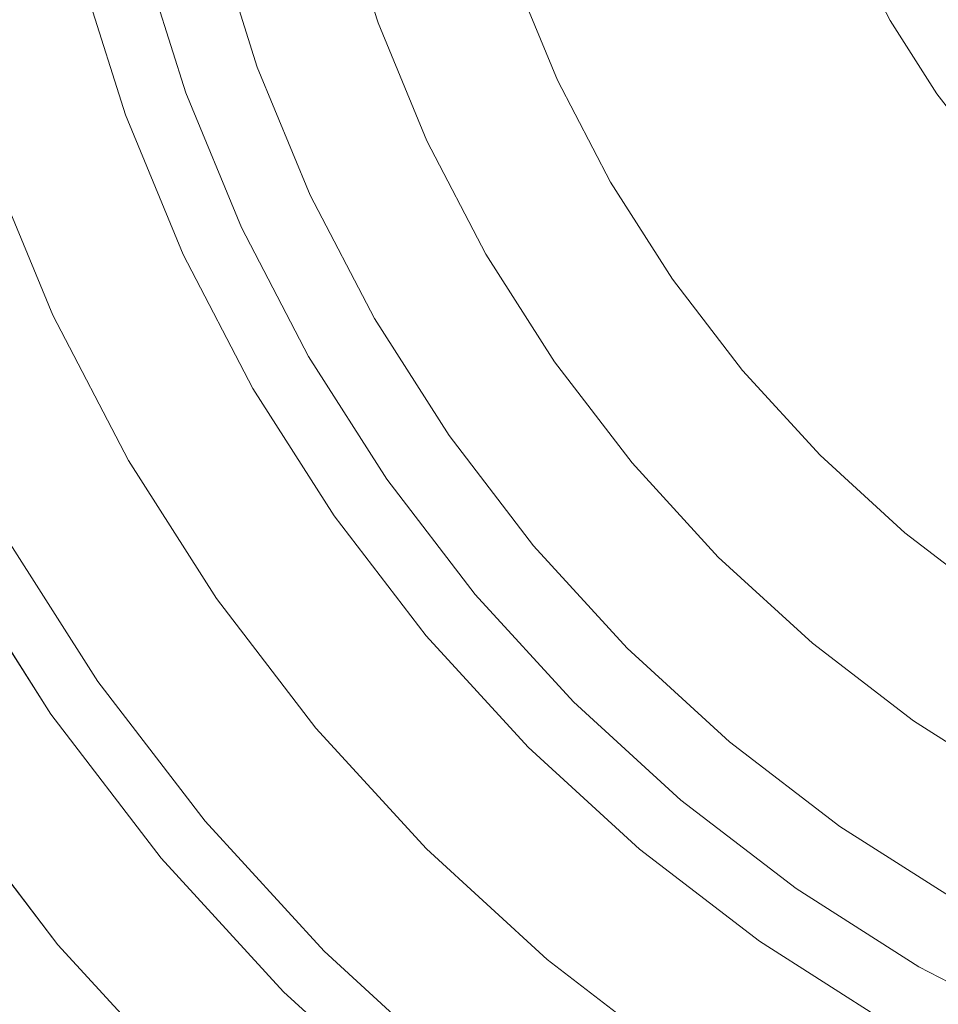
# Model space of a CAD drawing. Header units: millimetres. Extents: x -270 to 270, y -255 to 255.
# Tile 13 of 39: x -41 to -20, y -24 to -2. Entities that reach past the tile are written whole.
import ezdxf

# ---------------------------------------------------------------- set-up
doc = ezdxf.new("R2010")
doc.units = ezdxf.units.MM
doc.layers.add('LUCIDO_1', color=1, linetype='Continuous', lineweight=20, true_color=0xff0000)
doc.layers.add('Nessuna', color=7, linetype='Continuous', lineweight=9)

# ---------------------------------------------------------------- blocks, each defined once
blk = doc.blocks.new('Group')
at = {"layer": 'Nessuna', "color": 140, "linetype": 'Continuous', "lineweight": 9, "true_color": 0x00aaff, "transparency": 33554687}
for points, invisible_edges in [([(-38.698, -3.722, -98.064), (-39.747, -0.394, -98.064), (-23.327, 4.006, -98.064), (-22.723, 2.092, -98.064)], 10), ([(-38.314, -0.01, -70.634), (-39.041, 3.271, -70.634), (-51.434, 1.085, -69.614), (-50.469, -3.267, -69.614)], 10), ([(-37.363, -6.946, -98.064), (-38.698, -3.722, -98.064), (-22.723, 2.092, -98.064), (-21.955, 0.239, -98.064)], 10), ([(-21.955, 0.239, -93.064), (-22.723, 2.092, -93.064), (-29.733, -0.459, -87.074), (-28.716, -2.914, -87.074)], 10), ([(-32.86, -1.597, -82.112), (-33.747, 1.214, -82.112), (-36.617, 0.445, -72.06), (-35.653, -2.614, -72.06)], 10), ([(-32.596, -1.501, -82.932), (-33.475, 1.287, -82.932), (-33.747, 1.214, -82.112), (-32.86, -1.597, -82.112)], 11), ([(-36.4, -2.886, -70.972), (-37.385, 0.239, -70.972), (-37.526, 0.201, -70.882), (-36.537, -2.935, -70.882)], 15), ([(-36.271, -2.838, -71.075), (-37.252, 0.275, -71.075), (-37.385, 0.239, -70.972), (-36.4, -2.886, -70.972)], 15), ([(-21.955, 0.239, -98.064), (-21.029, -1.541, -98.064), (-35.751, -10.041, -98.064), (-37.363, -6.946, -98.064)], 10), ([(-36.15, -2.794, -71.189), (-37.128, 0.308, -71.189), (-37.252, 0.275, -71.075), (-36.271, -2.838, -71.075)], 15), ([(-36.039, -2.754, -71.313), (-37.014, 0.339, -71.313), (-37.128, 0.308, -71.189), (-36.15, -2.794, -71.189)], 15), ([(-35.938, -2.717, -71.447), (-36.91, 0.366, -71.447), (-37.014, 0.339, -71.313), (-36.039, -2.754, -71.313)], 15), ([(-35.848, -2.685, -71.59), (-36.818, 0.391, -71.59), (-36.91, 0.366, -71.447), (-35.938, -2.717, -71.447)], 15), ([(-35.771, -2.656, -71.741), (-36.738, 0.412, -71.741), (-36.818, 0.391, -71.59), (-35.848, -2.685, -71.59)], 15), ([(-35.705, -2.633, -71.898), (-36.671, 0.43, -71.898), (-36.738, 0.412, -71.741), (-35.771, -2.656, -71.741)], 15), ([(-35.653, -2.614, -72.06), (-36.617, 0.445, -72.06), (-36.671, 0.43, -71.898), (-35.705, -2.633, -71.898)], 14), ([(-21.029, -1.541, -93.064), (-21.955, 0.239, -93.064), (-28.716, -2.914, -87.074), (-27.489, -5.271, -87.074)], 10), ([(-21.029, -1.541, -93.064), (-21.029, -1.541, -98.064), (-21.955, 0.239, -98.064), (-21.955, 0.239, -93.064)], 5), ([(-37.143, -3.156, -70.655), (-38.149, 0.034, -70.655), (-38.314, -0.01, -70.634), (-37.304, -3.214, -70.634)], 11), ([(-36.986, -3.099, -70.691), (-37.987, 0.078, -70.691), (-38.149, 0.034, -70.655), (-37.143, -3.156, -70.655)], 15), ([(-36.831, -3.042, -70.741), (-37.828, 0.12, -70.741), (-37.987, 0.078, -70.691), (-36.986, -3.099, -70.691)], 15), ([(-36.681, -2.988, -70.805), (-37.674, 0.162, -70.805), (-37.828, 0.12, -70.741), (-36.831, -3.042, -70.741)], 15), ([(-36.537, -2.935, -70.882), (-37.526, 0.201, -70.882), (-37.674, 0.162, -70.805), (-36.681, -2.988, -70.805)], 15), ([(-37.304, -3.214, -70.634), (-38.314, -0.01, -70.634), (-50.469, -3.267, -69.614), (-49.129, -7.518, -69.614)], 10), ([(-41.818, -4.857, -92.559), (-42.954, -1.253, -92.559), (-39.747, -0.394, -98.064), (-38.698, -3.722, -98.064)], 10), ([(-29.306, -3.189, -86.503), (-30.345, -0.682, -86.503), (-30.908, -0.887, -85.877), (-29.85, -3.442, -85.877)], 15), ([(-28.716, -2.914, -87.074), (-29.733, -0.459, -87.074), (-30.345, -0.682, -86.503), (-29.306, -3.189, -86.503)], 14), ([(-29.85, -3.442, -85.877), (-30.908, -0.887, -85.877), (-31.419, -1.072, -85.202), (-30.342, -3.672, -85.202)], 15), ([(-30.342, -3.672, -85.202), (-31.419, -1.072, -85.202), (-31.872, -1.238, -84.482), (-30.779, -3.876, -84.482)], 15), ([(-30.779, -3.876, -84.482), (-31.872, -1.238, -84.482), (-32.266, -1.381, -83.724), (-31.159, -4.053, -83.724)], 15), ([(-33.876, -12.984, -98.064), (-35.751, -10.041, -98.064), (-21.029, -1.541, -98.064), (-19.951, -3.233, -98.064)], 10), ([(-31.477, -4.201, -82.932), (-32.596, -1.501, -82.932), (-32.86, -1.597, -82.112), (-31.732, -4.32, -82.112)], 11), ([(-31.159, -4.053, -83.724), (-32.266, -1.381, -83.724), (-32.596, -1.501, -82.932), (-31.477, -4.201, -82.932)], 15), ([(-19.951, -3.233, -93.064), (-21.029, -1.541, -93.064), (-27.489, -5.271, -87.074), (-26.061, -7.512, -87.074)], 10), ([(-19.951, -3.233, -93.064), (-19.951, -3.233, -98.064), (-21.029, -1.541, -98.064), (-21.029, -1.541, -93.064)], 5), ([(-31.732, -4.32, -82.112), (-32.86, -1.597, -82.112), (-35.653, -2.614, -72.06), (-34.426, -5.576, -72.06)], 10), ([(-34.701, -5.704, -71.447), (-35.938, -2.717, -71.447), (-36.039, -2.754, -71.313), (-34.798, -5.75, -71.313)], 15), ([(-34.614, -5.664, -71.59), (-35.848, -2.685, -71.59), (-35.938, -2.717, -71.447), (-34.701, -5.704, -71.447)], 15), ([(-34.539, -5.629, -71.741), (-35.771, -2.656, -71.741), (-35.848, -2.685, -71.59), (-34.614, -5.664, -71.59)], 15), ([(-34.476, -5.6, -71.898), (-35.705, -2.633, -71.898), (-35.771, -2.656, -71.741), (-34.539, -5.629, -71.741)], 15), ([(-34.426, -5.576, -72.06), (-35.653, -2.614, -72.06), (-35.705, -2.633, -71.898), (-34.476, -5.6, -71.898)], 14), ([(-35.279, -5.974, -70.882), (-36.537, -2.935, -70.882), (-36.681, -2.988, -70.805), (-35.418, -6.039, -70.805)], 15), ([(-35.146, -5.912, -70.972), (-36.4, -2.886, -70.972), (-36.537, -2.935, -70.882), (-35.279, -5.974, -70.882)], 15), ([(-35.021, -5.854, -71.075), (-36.271, -2.838, -71.075), (-36.4, -2.886, -70.972), (-35.146, -5.912, -70.972)], 15), ([(-34.905, -5.8, -71.189), (-36.15, -2.794, -71.189), (-36.271, -2.838, -71.075), (-35.021, -5.854, -71.075)], 15), ([(-34.798, -5.75, -71.313), (-36.039, -2.754, -71.313), (-36.15, -2.794, -71.189), (-34.905, -5.8, -71.189)], 15), ([(-27.489, -5.271, -87.074), (-28.716, -2.914, -87.074), (-29.306, -3.189, -86.503), (-28.053, -5.596, -86.503)], 14), ([(-35.863, -6.247, -70.655), (-37.143, -3.156, -70.655), (-37.304, -3.214, -70.634), (-36.018, -6.319, -70.634)], 11), ([(-35.711, -6.176, -70.691), (-36.986, -3.099, -70.691), (-37.143, -3.156, -70.655), (-35.863, -6.247, -70.655)], 15), ([(-35.562, -6.106, -70.741), (-36.831, -3.042, -70.741), (-36.986, -3.099, -70.691), (-35.711, -6.176, -70.691)], 15), ([(-35.418, -6.039, -70.805), (-36.681, -2.988, -70.805), (-36.831, -3.042, -70.741), (-35.562, -6.106, -70.741)], 15), ([(-36.018, -6.319, -70.634), (-37.304, -3.214, -70.634), (-49.129, -7.518, -69.614), (-47.423, -11.637, -69.614)], 10), ([(-19.951, -3.233, -98.064), (-18.729, -4.825, -98.064), (-31.752, -15.753, -98.064), (-33.876, -12.984, -98.064)], 10), ([(-28.053, -5.596, -86.503), (-29.306, -3.189, -86.503), (-29.85, -3.442, -85.877), (-28.572, -5.896, -85.877)], 15), ([(-18.729, -4.825, -93.064), (-19.951, -3.233, -93.064), (-26.061, -7.512, -87.074), (-24.444, -9.62, -87.074)], 10), ([(-18.729, -4.825, -93.064), (-18.729, -4.825, -98.064), (-19.951, -3.233, -98.064), (-19.951, -3.233, -93.064)], 5), ([(-28.572, -5.896, -85.877), (-29.85, -3.442, -85.877), (-30.342, -3.672, -85.202), (-29.043, -6.168, -85.202)], 15), ([(-40.372, -8.349, -92.559), (-41.818, -4.857, -92.559), (-38.698, -3.722, -98.064), (-37.363, -6.946, -98.064)], 10), ([(-29.043, -6.168, -85.202), (-30.342, -3.672, -85.202), (-30.779, -3.876, -84.482), (-29.461, -6.409, -84.482)], 15), ([(-29.823, -6.618, -83.724), (-31.159, -4.053, -83.724), (-31.477, -4.201, -82.932), (-30.128, -6.794, -82.932)], 15), ([(-29.461, -6.409, -84.482), (-30.779, -3.876, -84.482), (-31.159, -4.053, -83.724), (-29.823, -6.618, -83.724)], 15), ([(-30.371, -6.935, -82.112), (-31.732, -4.32, -82.112), (-34.426, -5.576, -72.06), (-32.945, -8.421, -72.06)], 10), ([(-30.128, -6.794, -82.932), (-31.477, -4.201, -82.932), (-31.732, -4.32, -82.112), (-30.371, -6.935, -82.112)], 11), ([(-40.817, -8.557, -91.88), (-42.28, -5.026, -91.88), (-42.036, -4.937, -92.209), (-40.582, -8.447, -92.209)], 15), ([(-40.582, -8.447, -92.209), (-42.036, -4.937, -92.209), (-41.818, -4.857, -92.559), (-40.372, -8.349, -92.559)], 11), ([(-18.729, -4.825, -98.064), (-17.374, -6.305, -98.064), (-29.395, -18.325, -98.064), (-31.752, -15.753, -98.064)], 10), ([(-17.374, -6.305, -93.064), (-18.729, -4.825, -93.064), (-24.444, -9.62, -87.074), (-22.648, -11.579, -87.074)], 10), ([(-41.359, -8.81, -91.293), (-42.842, -5.23, -91.293), (-42.549, -5.124, -91.574), (-41.077, -8.678, -91.574)], 15), ([(-41.077, -8.678, -91.574), (-42.549, -5.124, -91.574), (-42.28, -5.026, -91.88), (-40.817, -8.557, -91.88)], 15), ([(-26.061, -7.512, -87.074), (-27.489, -5.271, -87.074), (-28.053, -5.596, -86.503), (-26.595, -7.886, -86.503)], 14), ([(-33.125, -8.525, -71.59), (-34.614, -5.664, -71.59), (-34.701, -5.704, -71.447), (-33.208, -8.572, -71.447)], 15), ([(-33.054, -8.484, -71.741), (-34.539, -5.629, -71.741), (-34.614, -5.664, -71.59), (-33.125, -8.525, -71.59)], 15), ([(-32.993, -8.449, -71.898), (-34.476, -5.6, -71.898), (-34.539, -5.629, -71.741), (-33.054, -8.484, -71.741)], 15), ([(-32.945, -8.421, -72.06), (-34.426, -5.576, -72.06), (-34.476, -5.6, -71.898), (-32.993, -8.449, -71.898)], 14), ([(-26.595, -7.886, -86.503), (-28.053, -5.596, -86.503), (-28.572, -5.896, -85.877), (-27.086, -8.229, -85.877)], 15), ([(-33.634, -8.818, -70.972), (-35.146, -5.912, -70.972), (-35.279, -5.974, -70.882), (-33.76, -8.891, -70.882)], 15), ([(-33.514, -8.749, -71.075), (-35.021, -5.854, -71.075), (-35.146, -5.912, -70.972), (-33.634, -8.818, -70.972)], 15), ([(-33.403, -8.685, -71.189), (-34.905, -5.8, -71.189), (-35.021, -5.854, -71.075), (-33.514, -8.749, -71.075)], 15), ([(-33.3, -8.626, -71.313), (-34.798, -5.75, -71.313), (-34.905, -5.8, -71.189), (-33.403, -8.685, -71.189)], 15), ([(-33.208, -8.572, -71.447), (-34.701, -5.704, -71.447), (-34.798, -5.75, -71.313), (-33.3, -8.626, -71.313)], 15), ([(-27.086, -8.229, -85.877), (-28.572, -5.896, -85.877), (-29.043, -6.168, -85.202), (-27.531, -8.541, -85.202)], 15), ([(-34.031, -9.048, -70.741), (-35.562, -6.106, -70.741), (-35.711, -6.176, -70.691), (-34.173, -9.13, -70.691)], 15), ([(-33.893, -8.968, -70.805), (-35.418, -6.039, -70.805), (-35.562, -6.106, -70.741), (-34.031, -9.048, -70.741)], 15), ([(-33.76, -8.891, -70.882), (-35.279, -5.974, -70.882), (-35.418, -6.039, -70.805), (-33.893, -8.968, -70.805)], 15), ([(-34.466, -9.299, -70.634), (-36.018, -6.319, -70.634), (-47.423, -11.637, -69.614), (-45.364, -15.591, -69.614)], 10), ([(-34.319, -9.214, -70.655), (-35.863, -6.247, -70.655), (-36.018, -6.319, -70.634), (-34.466, -9.299, -70.634)], 11), ([(-34.173, -9.13, -70.691), (-35.711, -6.176, -70.691), (-35.863, -6.247, -70.655), (-34.319, -9.214, -70.655)], 15), ([(-27.531, -8.541, -85.202), (-29.043, -6.168, -85.202), (-29.461, -6.409, -84.482), (-27.926, -8.818, -84.482)], 15), ([(-26.822, -20.683, -98.064), (-29.395, -18.325, -98.064), (-17.374, -6.305, -98.064), (-15.894, -7.66, -98.064)], 10), ([(-15.894, -7.66, -93.064), (-17.374, -6.305, -93.064), (-22.648, -11.579, -87.074), (-20.689, -13.374, -87.074)], 10), ([(-27.926, -8.818, -84.482), (-29.461, -6.409, -84.482), (-29.823, -6.618, -83.724), (-28.269, -9.058, -83.724)], 15), ([(-28.557, -9.259, -82.932), (-30.128, -6.794, -82.932), (-30.371, -6.935, -82.112), (-28.788, -9.421, -82.112)], 11), ([(-28.269, -9.058, -83.724), (-29.823, -6.618, -83.724), (-30.128, -6.794, -82.932), (-28.557, -9.259, -82.932)], 15), ([(-38.627, -11.701, -92.559), (-40.372, -8.349, -92.559), (-37.363, -6.946, -98.064), (-35.751, -10.041, -98.064)], 10), ([(-28.788, -9.421, -82.112), (-30.371, -6.935, -82.112), (-32.945, -8.421, -72.06), (-31.222, -11.126, -72.06)], 10), ([(-24.053, -22.807, -98.064), (-26.822, -20.683, -98.064), (-15.894, -7.66, -98.064), (-14.303, -8.882, -98.064)], 10), ([(-24.444, -9.62, -87.074), (-26.061, -7.512, -87.074), (-26.595, -7.886, -86.503), (-24.943, -10.039, -86.503)], 14), ([(-14.303, -8.882, -93.064), (-15.894, -7.66, -93.064), (-20.689, -13.374, -87.074), (-18.581, -14.992, -87.074)], 10), ([(-24.943, -10.039, -86.503), (-26.595, -7.886, -86.503), (-27.086, -8.229, -85.877), (-25.402, -10.424, -85.877)], 15), ([(-38.827, -11.817, -92.209), (-40.582, -8.447, -92.209), (-40.372, -8.349, -92.559), (-38.627, -11.701, -92.559)], 11), ([(-25.402, -10.424, -85.877), (-27.086, -8.229, -85.877), (-27.531, -8.541, -85.202), (-25.818, -10.773, -85.202)], 15), ([(-39.301, -12.09, -91.574), (-41.077, -8.678, -91.574), (-40.817, -8.557, -91.88), (-39.052, -11.947, -91.88)], 15), ([(-39.052, -11.947, -91.88), (-40.817, -8.557, -91.88), (-40.582, -8.447, -92.209), (-38.827, -11.817, -92.209)], 15), ([(-31.558, -11.361, -71.313), (-33.3, -8.626, -71.313), (-33.403, -8.685, -71.189), (-31.655, -11.429, -71.189)], 15), ([(-31.47, -11.299, -71.447), (-33.208, -8.572, -71.447), (-33.3, -8.626, -71.313), (-31.558, -11.361, -71.313)], 15), ([(-31.392, -11.245, -71.59), (-33.125, -8.525, -71.59), (-33.208, -8.572, -71.447), (-31.47, -11.299, -71.447)], 15), ([(-31.325, -11.197, -71.741), (-33.054, -8.484, -71.741), (-33.125, -8.525, -71.59), (-31.392, -11.245, -71.59)], 15), ([(-31.268, -11.158, -71.898), (-32.993, -8.449, -71.898), (-33.054, -8.484, -71.741), (-31.325, -11.197, -71.741)], 15), ([(-31.222, -11.126, -72.06), (-32.945, -8.421, -72.06), (-32.993, -8.449, -71.898), (-31.268, -11.158, -71.898)], 14), ([(-25.818, -10.773, -85.202), (-27.531, -8.541, -85.202), (-27.926, -8.818, -84.482), (-26.188, -11.084, -84.482)], 15), ([(-39.86, -12.413, -91.039), (-41.662, -8.951, -91.039), (-41.359, -8.81, -91.293), (-39.57, -12.246, -91.293)], 15), ([(-39.57, -12.246, -91.293), (-41.359, -8.81, -91.293), (-41.077, -8.678, -91.574), (-39.301, -12.09, -91.574)], 15), ([(-31.873, -11.582, -70.972), (-33.634, -8.818, -70.972), (-33.76, -8.891, -70.882), (-31.993, -11.665, -70.882)], 15), ([(-31.76, -11.502, -71.075), (-33.514, -8.749, -71.075), (-33.634, -8.818, -70.972), (-31.873, -11.582, -70.972)], 15), ([(-31.655, -11.429, -71.189), (-33.403, -8.685, -71.189), (-33.514, -8.749, -71.075), (-31.76, -11.502, -71.075)], 15), ([(-26.188, -11.084, -84.482), (-27.926, -8.818, -84.482), (-28.269, -9.058, -83.724), (-26.508, -11.353, -83.724)], 15), ([(-40.166, -12.59, -90.813), (-41.983, -9.1, -90.813), (-41.662, -8.951, -91.039), (-39.86, -12.413, -91.039)], 15), ([(-32.249, -11.845, -70.741), (-34.031, -9.048, -70.741), (-34.173, -9.13, -70.691), (-32.384, -11.939, -70.691)], 15), ([(-32.119, -11.753, -70.805), (-33.893, -8.968, -70.805), (-34.031, -9.048, -70.741), (-32.249, -11.845, -70.741)], 15), ([(-31.993, -11.665, -70.882), (-33.76, -8.891, -70.882), (-33.893, -8.968, -70.805), (-32.119, -11.753, -70.805)], 15), ([(-26.508, -11.353, -83.724), (-28.269, -9.058, -83.724), (-28.557, -9.259, -82.932), (-26.778, -11.578, -82.932)], 15), ([(-14.303, -8.882, -98.064), (-12.61, -9.96, -98.064), (-21.11, -24.682, -98.064), (-24.053, -22.807, -98.064)], 10), ([(-32.661, -12.133, -70.634), (-34.466, -9.299, -70.634), (-45.364, -15.591, -69.614), (-42.969, -19.351, -69.614)], 10), ([(-40.823, -12.969, -90.456), (-42.67, -9.421, -90.456), (-42.32, -9.257, -90.619), (-40.488, -12.776, -90.619)], 15), ([(-40.488, -12.776, -90.619), (-42.32, -9.257, -90.619), (-41.983, -9.1, -90.813), (-40.166, -12.59, -90.813)], 15), ([(-32.521, -12.035, -70.655), (-34.319, -9.214, -70.655), (-34.466, -9.299, -70.634), (-32.661, -12.133, -70.634)], 11), ([(-32.384, -11.939, -70.691), (-34.173, -9.13, -70.691), (-34.319, -9.214, -70.655), (-32.521, -12.035, -70.655)], 15), ([(-26.778, -11.578, -82.932), (-28.557, -9.259, -82.932), (-28.788, -9.421, -82.112), (-26.993, -11.759, -82.112)], 11), ([(-41.168, -13.169, -90.326), (-43.032, -9.589, -90.326), (-42.67, -9.421, -90.456), (-40.823, -12.969, -90.456)], 15), ([(-26.993, -11.759, -82.112), (-28.788, -9.421, -82.112), (-31.222, -11.126, -72.06), (-29.27, -13.67, -72.06)], 10), ([(-22.648, -11.579, -87.074), (-24.444, -9.62, -87.074), (-24.943, -10.039, -86.503), (-23.109, -12.04, -86.503)], 14), ([(-12.61, -9.96, -98.064), (-10.831, -10.886, -98.064), (-18.015, -26.293, -98.064), (-21.11, -24.682, -98.064)], 10), ([(-36.596, -14.888, -92.559), (-38.627, -11.701, -92.559), (-35.751, -10.041, -98.064), (-33.876, -12.984, -98.064)], 10), ([(-23.109, -12.04, -86.503), (-24.943, -10.039, -86.503), (-25.402, -10.424, -85.877), (-23.533, -12.464, -85.877)], 15), ([(-23.533, -12.464, -85.877), (-25.402, -10.424, -85.877), (-25.818, -10.773, -85.202), (-23.917, -12.848, -85.202)], 15), ([(-23.917, -12.848, -85.202), (-25.818, -10.773, -85.202), (-26.188, -11.084, -84.482), (-24.258, -13.189, -84.482)], 15), ([(-29.27, -13.67, -72.06), (-31.222, -11.126, -72.06), (-31.268, -11.158, -71.898), (-29.313, -13.706, -71.898)], 14), ([(-24.258, -13.189, -84.482), (-26.188, -11.084, -84.482), (-26.508, -11.353, -83.724), (-24.554, -13.485, -83.724)], 15), ([(-29.584, -13.933, -71.313), (-31.558, -11.361, -71.313), (-31.655, -11.429, -71.189), (-29.675, -14.009, -71.189)], 15), ([(-29.502, -13.865, -71.447), (-31.47, -11.299, -71.447), (-31.558, -11.361, -71.313), (-29.584, -13.933, -71.313)], 15), ([(-29.429, -13.803, -71.59), (-31.392, -11.245, -71.59), (-31.47, -11.299, -71.447), (-29.502, -13.865, -71.447)], 15), ([(-29.366, -13.75, -71.741), (-31.325, -11.197, -71.741), (-31.392, -11.245, -71.59), (-29.429, -13.803, -71.59)], 15), ([(-29.313, -13.706, -71.898), (-31.268, -11.158, -71.898), (-31.325, -11.197, -71.741), (-29.366, -13.75, -71.741)], 15), ([(-24.554, -13.485, -83.724), (-26.508, -11.353, -83.724), (-26.778, -11.578, -82.932), (-24.803, -13.734, -82.932)], 15), ([(-29.879, -14.181, -70.972), (-31.873, -11.582, -70.972), (-31.993, -11.665, -70.882), (-29.991, -14.275, -70.882)], 15), ([(-29.773, -14.092, -71.075), (-31.76, -11.502, -71.075), (-31.873, -11.582, -70.972), (-29.879, -14.181, -70.972)], 15), ([(-29.675, -14.009, -71.189), (-31.655, -11.429, -71.189), (-31.76, -11.502, -71.075), (-29.773, -14.092, -71.075)], 15), ([(-24.803, -13.734, -82.932), (-26.778, -11.578, -82.932), (-26.993, -11.759, -82.112), (-25.002, -13.933, -82.112)], 11), ([(-20.689, -13.374, -87.074), (-22.648, -11.579, -87.074), (-23.109, -12.04, -86.503), (-21.108, -13.873, -86.503)], 14), ([(-36.999, -15.17, -91.88), (-39.052, -11.947, -91.88), (-38.827, -11.817, -92.209), (-36.786, -15.021, -92.209)], 15), ([(-36.786, -15.021, -92.209), (-38.827, -11.817, -92.209), (-38.627, -11.701, -92.559), (-36.596, -14.888, -92.559)], 11), ([(-30.108, -14.373, -70.805), (-32.119, -11.753, -70.805), (-32.249, -11.845, -70.741), (-30.23, -14.476, -70.741)], 15), ([(-29.991, -14.275, -70.882), (-31.993, -11.665, -70.882), (-32.119, -11.753, -70.805), (-30.108, -14.373, -70.805)], 15), ([(-25.002, -13.933, -82.112), (-26.993, -11.759, -82.112), (-29.27, -13.67, -72.06), (-27.103, -16.034, -72.06)], 10), ([(-37.234, -15.335, -91.574), (-39.301, -12.09, -91.574), (-39.052, -11.947, -91.88), (-36.999, -15.17, -91.88)], 15), ([(-30.485, -14.689, -70.655), (-32.521, -12.035, -70.655), (-32.661, -12.133, -70.634), (-30.615, -14.799, -70.634)], 11), ([(-30.356, -14.581, -70.691), (-32.384, -11.939, -70.691), (-32.521, -12.035, -70.655), (-30.485, -14.689, -70.655)], 15), ([(-30.23, -14.476, -70.741), (-32.249, -11.845, -70.741), (-32.384, -11.939, -70.691), (-30.356, -14.581, -70.691)], 15), ([(-21.108, -13.873, -86.503), (-23.109, -12.04, -86.503), (-23.533, -12.464, -85.877), (-21.493, -14.333, -85.877)], 15), ([(-30.615, -14.799, -70.634), (-32.661, -12.133, -70.634), (-42.969, -19.351, -69.614), (-40.255, -22.888, -69.614)], 10), ([(-37.762, -15.705, -91.039), (-39.86, -12.413, -91.039), (-39.57, -12.246, -91.293), (-37.489, -15.514, -91.293)], 15), ([(-37.489, -15.514, -91.293), (-39.57, -12.246, -91.293), (-39.301, -12.09, -91.574), (-37.234, -15.335, -91.574)], 15), ([(-38.052, -15.908, -90.813), (-40.166, -12.59, -90.813), (-39.86, -12.413, -91.039), (-37.762, -15.705, -91.039)], 15), ([(-21.493, -14.333, -85.877), (-23.533, -12.464, -85.877), (-23.917, -12.848, -85.202), (-21.843, -14.749, -85.202)], 15), ([(-38.357, -16.121, -90.619), (-40.488, -12.776, -90.619), (-40.166, -12.59, -90.813), (-38.052, -15.908, -90.813)], 15), ([(-38.673, -16.343, -90.456), (-40.823, -12.969, -90.456), (-40.488, -12.776, -90.619), (-38.357, -16.121, -90.619)], 15), ([(-21.843, -14.749, -85.202), (-23.917, -12.848, -85.202), (-24.258, -13.189, -84.482), (-22.153, -15.118, -84.482)], 15), ([(-39.335, -16.806, -90.23), (-41.522, -13.373, -90.23), (-41.168, -13.169, -90.326), (-39, -16.572, -90.326)], 14), ([(-39, -16.572, -90.326), (-41.168, -13.169, -90.326), (-40.823, -12.969, -90.456), (-38.673, -16.343, -90.456)], 15), ([(-34.295, -17.887, -92.559), (-36.596, -14.888, -92.559), (-33.876, -12.984, -98.064), (-31.752, -15.753, -98.064)], 10), ([(-22.153, -15.118, -84.482), (-24.258, -13.189, -84.482), (-24.554, -13.485, -83.724), (-22.422, -15.439, -83.724)], 15), ([(-40.419, -17.565, -89.977), (-42.668, -14.035, -89.977), (-41.522, -13.373, -90.23), (-39.335, -16.806, -90.23)], 10), ([(-18.581, -14.992, -87.074), (-20.689, -13.374, -87.074), (-21.108, -13.873, -86.503), (-18.955, -15.526, -86.503)], 14), ([(-22.422, -15.439, -83.724), (-24.554, -13.485, -83.724), (-24.803, -13.734, -82.932), (-22.648, -15.708, -82.932)], 15), ([(-27.318, -16.248, -71.447), (-29.502, -13.865, -71.447), (-29.584, -13.933, -71.313), (-27.393, -16.324, -71.313)], 15), ([(-27.25, -16.181, -71.59), (-29.429, -13.803, -71.59), (-29.502, -13.865, -71.447), (-27.318, -16.248, -71.447)], 15), ([(-27.192, -16.123, -71.741), (-29.366, -13.75, -71.741), (-29.429, -13.803, -71.59), (-27.25, -16.181, -71.59)], 15), ([(-27.143, -16.073, -71.898), (-29.313, -13.706, -71.898), (-29.366, -13.75, -71.741), (-27.192, -16.123, -71.741)], 15), ([(-27.103, -16.034, -72.06), (-29.27, -13.67, -72.06), (-29.313, -13.706, -71.898), (-27.143, -16.073, -71.898)], 14), ([(-22.648, -15.708, -82.932), (-24.803, -13.734, -82.932), (-25.002, -13.933, -82.112), (-22.829, -15.924, -82.112)], 11), ([(-42.969, -19.351, -89.653), (-45.364, -15.591, -89.653), (-42.668, -14.035, -89.977), (-40.419, -17.565, -89.977)], 10), ([(-27.568, -16.499, -71.075), (-29.773, -14.092, -71.075), (-29.879, -14.181, -70.972), (-27.665, -16.596, -70.972)], 15), ([(-27.477, -16.408, -71.189), (-29.675, -14.009, -71.189), (-29.773, -14.092, -71.075), (-27.568, -16.499, -71.075)], 15), ([(-27.393, -16.324, -71.313), (-29.584, -13.933, -71.313), (-29.675, -14.009, -71.189), (-27.477, -16.408, -71.189)], 15), ([(-22.829, -15.924, -82.112), (-25.002, -13.933, -82.112), (-27.103, -16.034, -72.06), (-24.739, -18.201, -72.06)], 10), ([(-18.955, -15.526, -86.503), (-21.108, -13.873, -86.503), (-21.493, -14.333, -85.877), (-19.299, -16.017, -85.877)], 15), ([(-27.769, -16.699, -70.882), (-29.991, -14.275, -70.882), (-30.108, -14.373, -70.805), (-27.877, -16.808, -70.805)], 15), ([(-27.665, -16.596, -70.972), (-29.879, -14.181, -70.972), (-29.991, -14.275, -70.882), (-27.769, -16.699, -70.882)], 15), ([(-27.99, -16.921, -70.741), (-30.23, -14.476, -70.741), (-30.356, -14.581, -70.691), (-28.106, -17.037, -70.691)], 15), ([(-27.877, -16.808, -70.805), (-30.108, -14.373, -70.805), (-30.23, -14.476, -70.741), (-27.99, -16.921, -70.741)], 15), ([(-19.299, -16.017, -85.877), (-21.493, -14.333, -85.877), (-21.843, -14.749, -85.202), (-19.61, -16.462, -85.202)], 15), ([(-28.225, -17.156, -70.655), (-30.485, -14.689, -70.655), (-30.615, -14.799, -70.634), (-28.345, -17.276, -70.634)], 11), ([(-28.106, -17.037, -70.691), (-30.356, -14.581, -70.691), (-30.485, -14.689, -70.655), (-28.225, -17.156, -70.655)], 15), ([(-19.61, -16.462, -85.202), (-21.843, -14.749, -85.202), (-22.153, -15.118, -84.482), (-19.887, -16.857, -84.482)], 15), ([(-28.345, -17.276, -70.634), (-30.615, -14.799, -70.634), (-40.255, -22.888, -69.614), (-37.244, -26.174, -69.614)], 10), ([(-34.473, -18.036, -92.209), (-36.786, -15.021, -92.209), (-36.596, -14.888, -92.559), (-34.295, -17.887, -92.559)], 11), ([(-34.892, -18.387, -91.574), (-37.234, -15.335, -91.574), (-36.999, -15.17, -91.88), (-34.672, -18.203, -91.88)], 15), ([(-34.672, -18.203, -91.88), (-36.999, -15.17, -91.88), (-36.786, -15.021, -92.209), (-34.473, -18.036, -92.209)], 15), ([(-19.887, -16.857, -84.482), (-22.153, -15.118, -84.482), (-22.422, -15.439, -83.724), (-20.127, -17.2, -83.724)], 15), ([(-35.13, -18.587, -91.293), (-37.489, -15.514, -91.293), (-37.234, -15.335, -91.574), (-34.892, -18.387, -91.574)], 15), ([(-20.127, -17.2, -83.724), (-22.422, -15.439, -83.724), (-22.648, -15.708, -82.932), (-20.329, -17.488, -82.932)], 15), ([(-35.386, -18.802, -91.039), (-37.762, -15.705, -91.039), (-37.489, -15.514, -91.293), (-35.13, -18.587, -91.293)], 15), ([(-35.942, -19.268, -90.619), (-38.357, -16.121, -90.619), (-38.052, -15.908, -90.813), (-35.657, -19.029, -90.813)], 15), ([(-35.657, -19.029, -90.813), (-38.052, -15.908, -90.813), (-37.762, -15.705, -91.039), (-35.386, -18.802, -91.039)], 15), ([(-31.742, -20.673, -92.559), (-34.295, -17.887, -92.559), (-31.752, -15.753, -98.064), (-29.395, -18.325, -98.064)], 10), ([(-20.329, -17.488, -82.932), (-22.648, -15.708, -82.932), (-22.829, -15.924, -82.112), (-20.49, -17.718, -82.112)], 11), ([(-36.238, -19.517, -90.456), (-38.673, -16.343, -90.456), (-38.357, -16.121, -90.619), (-35.942, -19.268, -90.619)], 15), ([(-24.819, -18.296, -71.741), (-27.192, -16.123, -71.741), (-27.25, -16.181, -71.59), (-24.873, -18.36, -71.59)], 15), ([(-24.775, -18.243, -71.898), (-27.143, -16.073, -71.898), (-27.192, -16.123, -71.741), (-24.819, -18.296, -71.741)], 15), ([(-24.739, -18.201, -72.06), (-27.103, -16.034, -72.06), (-27.143, -16.073, -71.898), (-24.775, -18.243, -71.898)], 14), ([(-20.49, -17.718, -82.112), (-22.829, -15.924, -82.112), (-24.739, -18.201, -72.06), (-22.195, -20.153, -72.06)], 10), ([(-36.544, -19.773, -90.326), (-39, -16.572, -90.326), (-38.673, -16.343, -90.456), (-36.238, -19.517, -90.456)], 15), ([(-25.003, -18.515, -71.313), (-27.393, -16.324, -71.313), (-27.477, -16.408, -71.189), (-25.079, -18.606, -71.189)], 15), ([(-24.934, -18.433, -71.447), (-27.318, -16.248, -71.447), (-27.393, -16.324, -71.313), (-25.003, -18.515, -71.313)], 15), ([(-24.873, -18.36, -71.59), (-27.25, -16.181, -71.59), (-27.318, -16.248, -71.447), (-24.934, -18.433, -71.447)], 15), ([(-36.857, -20.036, -90.23), (-39.335, -16.806, -90.23), (-39, -16.572, -90.326), (-36.544, -19.773, -90.326)], 14), ([(-25.25, -18.81, -70.972), (-27.665, -16.596, -70.972), (-27.769, -16.699, -70.882), (-25.344, -18.921, -70.882)], 15), ([(-25.161, -18.704, -71.075), (-27.568, -16.499, -71.075), (-27.665, -16.596, -70.972), (-25.25, -18.81, -70.972)], 15), ([(-25.079, -18.606, -71.189), (-27.477, -16.408, -71.189), (-27.568, -16.499, -71.075), (-25.161, -18.704, -71.075)], 15), ([(-37.87, -20.886, -89.977), (-40.419, -17.565, -89.977), (-39.335, -16.806, -90.23), (-36.857, -20.036, -90.23)], 10), ([(-25.442, -19.039, -70.805), (-27.877, -16.808, -70.805), (-27.99, -16.921, -70.741), (-25.545, -19.161, -70.741)], 15), ([(-25.344, -18.921, -70.882), (-27.769, -16.699, -70.882), (-27.877, -16.808, -70.805), (-25.442, -19.039, -70.805)], 15), ([(-25.65, -19.287, -70.691), (-28.106, -17.037, -70.691), (-28.225, -17.156, -70.655), (-25.758, -19.416, -70.655)], 15), ([(-25.545, -19.161, -70.741), (-27.99, -16.921, -70.741), (-28.106, -17.037, -70.691), (-25.65, -19.287, -70.691)], 15), ([(-17.478, -18.391, -84.482), (-19.887, -16.857, -84.482), (-20.127, -17.2, -83.724), (-17.688, -18.754, -83.724)], 15), ([(-25.868, -19.546, -70.634), (-28.345, -17.276, -70.634), (-37.244, -26.174, -69.614), (-33.957, -29.186, -69.614)], 10), ([(-25.758, -19.416, -70.655), (-28.225, -17.156, -70.655), (-28.345, -17.276, -70.634), (-25.868, -19.546, -70.634)], 11), ([(-17.688, -18.754, -83.724), (-20.127, -17.2, -83.724), (-20.329, -17.488, -82.932), (-17.863, -19.058, -82.932)], 15), ([(-17.863, -19.058, -82.932), (-20.329, -17.488, -82.932), (-20.49, -17.718, -82.112), (-18.004, -19.302, -82.112)], 11), ([(-40.255, -22.888, -89.653), (-42.969, -19.351, -89.653), (-40.419, -17.565, -89.977), (-37.87, -20.886, -89.977)], 10), ([(-18.004, -19.302, -82.112), (-20.49, -17.718, -82.112), (-22.195, -20.153, -72.06), (-19.49, -21.876, -72.06)], 10), ([(-31.906, -20.837, -92.209), (-34.473, -18.036, -92.209), (-34.295, -17.887, -92.559), (-31.742, -20.673, -92.559)], 11), ([(-32.09, -21.021, -91.88), (-34.672, -18.203, -91.88), (-34.473, -18.036, -92.209), (-31.906, -20.837, -92.209)], 15), ([(-32.513, -21.444, -91.293), (-35.13, -18.587, -91.293), (-34.892, -18.387, -91.574), (-32.293, -21.223, -91.574)], 15), ([(-32.293, -21.223, -91.574), (-34.892, -18.387, -91.574), (-34.672, -18.203, -91.88), (-32.09, -21.021, -91.88)], 15), ([(-28.956, -23.226, -92.559), (-31.742, -20.673, -92.559), (-29.395, -18.325, -98.064), (-26.822, -20.683, -98.064)], 10), ([(-22.314, -20.323, -71.59), (-24.873, -18.36, -71.59), (-24.934, -18.433, -71.447), (-22.369, -20.401, -71.447)], 15), ([(-22.267, -20.255, -71.741), (-24.819, -18.296, -71.741), (-24.873, -18.36, -71.59), (-22.314, -20.323, -71.59)], 15), ([(-22.227, -20.198, -71.898), (-24.775, -18.243, -71.898), (-24.819, -18.296, -71.741), (-22.267, -20.255, -71.741)], 15), ([(-22.195, -20.153, -72.06), (-24.739, -18.201, -72.06), (-24.775, -18.243, -71.898), (-22.227, -20.198, -71.898)], 14), ([(-32.749, -21.68, -91.039), (-35.386, -18.802, -91.039), (-35.13, -18.587, -91.293), (-32.513, -21.444, -91.293)], 15), ([(-22.498, -20.586, -71.189), (-25.079, -18.606, -71.189), (-25.161, -18.704, -71.075), (-22.572, -20.691, -71.075)], 15), ([(-22.43, -20.489, -71.313), (-25.003, -18.515, -71.313), (-25.079, -18.606, -71.189), (-22.498, -20.586, -71.189)], 15), ([(-22.369, -20.401, -71.447), (-24.934, -18.433, -71.447), (-25.003, -18.515, -71.313), (-22.43, -20.489, -71.313)], 15), ([(-32.999, -21.93, -90.813), (-35.657, -19.029, -90.813), (-35.386, -18.802, -91.039), (-32.749, -21.68, -91.039)], 15), ([(-22.651, -20.804, -70.972), (-25.25, -18.81, -70.972), (-25.344, -18.921, -70.882), (-22.735, -20.924, -70.882)], 15), ([(-22.572, -20.691, -71.075), (-25.161, -18.704, -71.075), (-25.25, -18.81, -70.972), (-22.651, -20.804, -70.972)], 15), ([(-33.262, -22.193, -90.619), (-35.942, -19.268, -90.619), (-35.657, -19.029, -90.813), (-32.999, -21.93, -90.813)], 15), ([(-22.822, -21.049, -70.805), (-25.442, -19.039, -70.805), (-25.545, -19.161, -70.741), (-22.914, -21.18, -70.741)], 15), ([(-22.735, -20.924, -70.882), (-25.344, -18.921, -70.882), (-25.442, -19.039, -70.805), (-22.822, -21.049, -70.805)], 15), ([(-33.535, -22.466, -90.456), (-36.238, -19.517, -90.456), (-35.942, -19.268, -90.619), (-33.262, -22.193, -90.619)], 15), ([(-23.008, -21.314, -70.691), (-25.65, -19.287, -70.691), (-25.758, -19.416, -70.655), (-23.104, -21.452, -70.655)], 15), ([(-22.914, -21.18, -70.741), (-25.545, -19.161, -70.741), (-25.65, -19.287, -70.691), (-23.008, -21.314, -70.691)], 15), ([(-139.95, -106.541, -80.313), (-149.575, -93.997, -80.313), (-42.969, -19.351, -89.653), (-40.255, -22.888, -89.653)], 10), ([(-40.255, -22.888, -69.614), (-42.969, -19.351, -69.614), (-133.416, -82.682, -61.549), (-124.838, -93.861, -61.549)], 10), ([(-33.818, -22.748, -90.326), (-36.544, -19.773, -90.326), (-36.238, -19.517, -90.456), (-33.535, -22.466, -90.456)], 15), ([(-23.202, -21.592, -70.634), (-25.868, -19.546, -70.634), (-33.957, -29.186, -69.614), (-30.42, -31.9, -69.614)], 10), ([(-23.104, -21.452, -70.655), (-25.758, -19.416, -70.655), (-25.868, -19.546, -70.634), (-23.202, -21.592, -70.634)], 11), ([(-34.106, -23.037, -90.23), (-36.857, -20.036, -90.23), (-36.544, -19.773, -90.326), (-33.818, -22.748, -90.326)], 14), ([(-35.042, -23.973, -89.977), (-37.87, -20.886, -89.977), (-36.857, -20.036, -90.23), (-34.106, -23.037, -90.23)], 10), ([(-19.518, -21.924, -71.898), (-22.227, -20.198, -71.898), (-22.267, -20.255, -71.741), (-19.553, -21.984, -71.741)], 15), ([(-19.49, -21.876, -72.06), (-22.195, -20.153, -72.06), (-22.227, -20.198, -71.898), (-19.518, -21.924, -71.898)], 14), ([(-19.642, -22.138, -71.447), (-22.369, -20.401, -71.447), (-22.43, -20.489, -71.313), (-19.695, -22.231, -71.313)], 15), ([(-19.594, -22.056, -71.59), (-22.314, -20.323, -71.59), (-22.369, -20.401, -71.447), (-19.642, -22.138, -71.447)], 15), ([(-19.553, -21.984, -71.741), (-22.267, -20.255, -71.741), (-22.314, -20.323, -71.59), (-19.594, -22.056, -71.59)], 15), ([(-29.105, -23.404, -92.209), (-31.906, -20.837, -92.209), (-31.742, -20.673, -92.559), (-28.956, -23.226, -92.559)], 11), ([(-25.958, -25.527, -92.559), (-28.956, -23.226, -92.559), (-26.822, -20.683, -98.064), (-24.053, -22.807, -98.064)], 10), ([(-19.819, -22.445, -71.075), (-22.572, -20.691, -71.075), (-22.651, -20.804, -70.972), (-19.888, -22.564, -70.972)], 15), ([(-19.754, -22.334, -71.189), (-22.498, -20.586, -71.189), (-22.572, -20.691, -71.075), (-19.819, -22.445, -71.075)], 15), ([(-19.695, -22.231, -71.313), (-22.43, -20.489, -71.313), (-22.498, -20.586, -71.189), (-19.754, -22.334, -71.189)], 15), ([(-37.244, -26.174, -89.653), (-40.255, -22.888, -89.653), (-37.87, -20.886, -89.977), (-35.042, -23.973, -89.977)], 10), ([(-29.272, -23.603, -91.88), (-32.09, -21.021, -91.88), (-31.906, -20.837, -92.209), (-29.105, -23.404, -92.209)], 15), ([(-19.888, -22.564, -70.972), (-22.651, -20.804, -70.972), (-22.735, -20.924, -70.882), (-19.961, -22.691, -70.882)], 15), ([(-29.456, -23.822, -91.574), (-32.293, -21.223, -91.574), (-32.09, -21.021, -91.88), (-29.272, -23.603, -91.88)], 15), ([(-20.037, -22.824, -70.805), (-22.822, -21.049, -70.805), (-22.914, -21.18, -70.741), (-20.117, -22.962, -70.741)], 15), ([(-19.961, -22.691, -70.882), (-22.735, -20.924, -70.882), (-22.822, -21.049, -70.805), (-20.037, -22.824, -70.805)], 15), ([(-29.656, -24.061, -91.293), (-32.513, -21.444, -91.293), (-32.293, -21.223, -91.574), (-29.456, -23.822, -91.574)], 15), ([(-20.199, -23.104, -70.691), (-23.008, -21.314, -70.691), (-23.104, -21.452, -70.655), (-20.283, -23.249, -70.655)], 15), ([(-20.117, -22.962, -70.741), (-22.914, -21.18, -70.741), (-23.008, -21.314, -70.691), (-20.199, -23.104, -70.691)], 15), ([(-29.871, -24.317, -91.039), (-32.749, -21.68, -91.039), (-32.513, -21.444, -91.293), (-29.656, -24.061, -91.293)], 15), ([(-20.368, -23.397, -70.634), (-23.202, -21.592, -70.634), (-30.42, -31.9, -69.614), (-26.66, -34.295, -69.614)], 10), ([(-20.283, -23.249, -70.655), (-23.104, -21.452, -70.655), (-23.202, -21.592, -70.634), (-20.368, -23.397, -70.634)], 11), ([(-30.099, -24.588, -90.813), (-32.999, -21.93, -90.813), (-32.749, -21.68, -91.039), (-29.871, -24.317, -91.039)], 15), ([(-30.338, -24.873, -90.619), (-33.262, -22.193, -90.619), (-32.999, -21.93, -90.813), (-30.099, -24.588, -90.813)], 15), ([(-30.586, -25.169, -90.456), (-33.535, -22.466, -90.456), (-33.262, -22.193, -90.619), (-30.338, -24.873, -90.619)], 15), ([(-30.842, -25.474, -90.326), (-33.818, -22.748, -90.326), (-33.535, -22.466, -90.456), (-30.586, -25.169, -90.456)], 15), ([(-17.043, -24.209, -70.882), (-19.961, -22.691, -70.882), (-20.037, -22.824, -70.805), (-17.108, -24.348, -70.805)], 15), ([(-16.982, -24.077, -70.972), (-19.888, -22.564, -70.972), (-19.961, -22.691, -70.882), (-17.043, -24.209, -70.882)], 15), ([(-129.268, -118.198, -80.313), (-139.95, -106.541, -80.313), (-40.255, -22.888, -89.653), (-37.244, -26.174, -89.653)], 10), ([(-37.244, -26.174, -69.614), (-40.255, -22.888, -69.614), (-124.838, -93.861, -61.549), (-115.319, -104.249, -61.549)], 10), ([(-31.105, -25.787, -90.23), (-34.106, -23.037, -90.23), (-33.818, -22.748, -90.326), (-30.842, -25.474, -90.326)], 14), ([(-22.77, -27.557, -92.559), (-25.958, -25.527, -92.559), (-24.053, -22.807, -98.064), (-21.11, -24.682, -98.064)], 10), ([(-17.175, -24.493, -70.741), (-20.117, -22.962, -70.741), (-20.199, -23.104, -70.691), (-17.245, -24.642, -70.691)], 15), ([(-17.108, -24.348, -70.805), (-20.037, -22.824, -70.805), (-20.117, -22.962, -70.741), (-17.175, -24.493, -70.741)], 15), ([(-31.956, -26.801, -89.977), (-35.042, -23.973, -89.977), (-34.106, -23.037, -90.23), (-31.105, -25.787, -90.23)], 10), ([(-17.245, -24.642, -70.691), (-20.199, -23.104, -70.691), (-20.283, -23.249, -70.655), (-17.316, -24.794, -70.655)], 15), ([(-26.24, -25.93, -91.88), (-29.272, -23.603, -91.88), (-29.105, -23.404, -92.209), (-26.091, -25.717, -92.209)], 15), ([(-26.091, -25.717, -92.209), (-29.105, -23.404, -92.209), (-28.956, -23.226, -92.559), (-25.958, -25.527, -92.559)], 11), ([(-17.388, -24.948, -70.634), (-20.368, -23.397, -70.634), (-26.66, -34.295, -69.614), (-22.706, -36.353, -69.614)], 10), ([(-17.316, -24.794, -70.655), (-20.283, -23.249, -70.655), (-20.368, -23.397, -70.634), (-17.388, -24.948, -70.634)], 11), ([(-26.404, -26.164, -91.574), (-29.456, -23.822, -91.574), (-29.272, -23.603, -91.88), (-26.24, -25.93, -91.88)], 15), ([(-26.583, -26.42, -91.293), (-29.656, -24.061, -91.293), (-29.456, -23.822, -91.574), (-26.404, -26.164, -91.574)], 15), ([(-33.957, -29.186, -89.653), (-37.244, -26.174, -89.653), (-35.042, -23.973, -89.977), (-31.956, -26.801, -89.977)], 10), ([(-26.774, -26.693, -91.039), (-29.871, -24.317, -91.039), (-29.656, -24.061, -91.293), (-26.583, -26.42, -91.293)], 15)]:
    blk.add_3dface(points, dxfattribs=dict(at, invisible_edges=invisible_edges))

msp = doc.modelspace()

# ---------------------------------------------------------------- block references
at = {"layer": 'LUCIDO_1', "color": 7, "transparency": 33554687}
msp.add_blockref('Group', (0, 0), dxfattribs=at)

doc.saveas('drawing.dxf')
